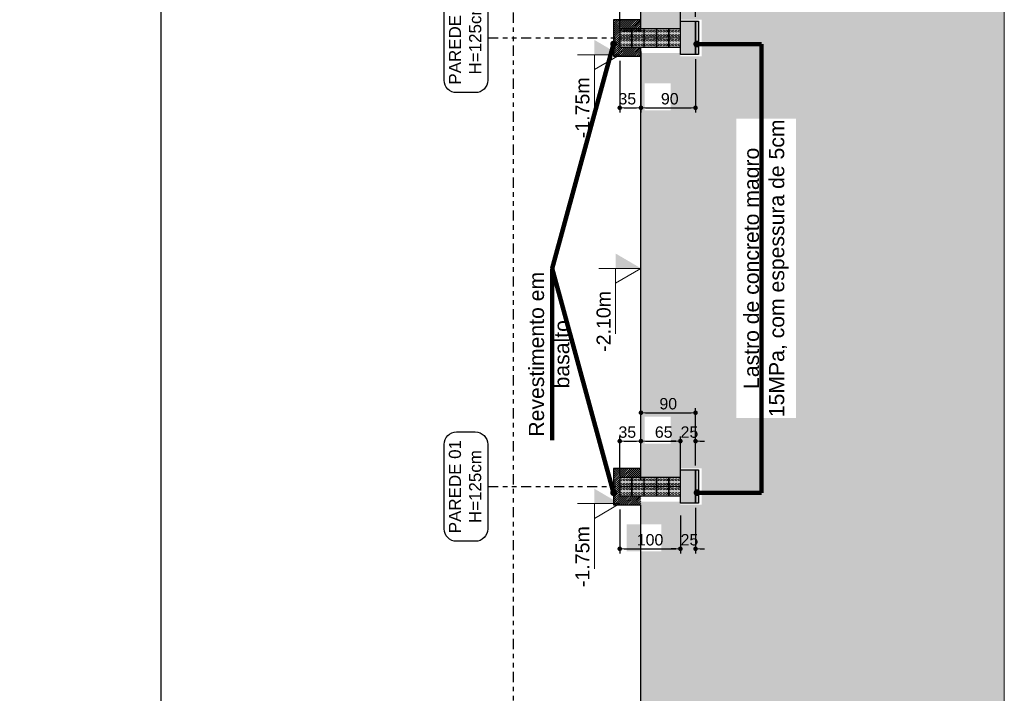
# Model space of a CAD drawing. Header units: millimetres. Extents: x 83 to 471, y -739 to 93.
# Tile 18 of 185: x 173 to 195, y -684 to -669. Entities that reach past the tile are written whole.
import ezdxf

# ---------------------------------------------------------------- set-up
doc = ezdxf.new("R2010")
doc.units = ezdxf.units.MM
doc.linetypes.add('CYPE_RAYAPUNTOPUNTO', pattern=[0.45, 0.225, -0.075, 0, -0.075, 0, -0.075])
for name, color, linetype, lineweight in [('.', 7, 'Continuous', 5), ('__MAGNUS.Cota', 30, 'Continuous', 9), ('CORTE - RAMPA', 7, 'Continuous', 0), ('CORTE_COTAS_DAS_PLANTAS', 7, 'Continuous', 9), ('COTAS', 250, 'Continuous', 5), ('FUN_COTAS', 7, 'Continuous', 0), ('PECA_COMPLETA', 7, 'Continuous', 0), ('VIG_HATCH', 7, 'Continuous', 0)]:
    doc.layers.add(name, color=color, linetype=linetype, lineweight=lineweight)
doc.styles.add('Arial', font='arial.ttf')
doc.dimstyles.new('Copy of UM_75.000000', dxfattribs={"dimtxt": 0.3, "dimasz": 0.15, "dimexe": 0.1, "dimexo": 0.3, "dimgap": 0.07, "dimtad": 1, "dimdec": 0, "dimlfac": 75, "dimzin": 0, "dimdsep": 46, "dimtxsty": 'Arial', "dimblk": 'DOT', "dimcen": 0.09, "dimdle": 0.1, "dimclrd": 30, "dimclre": 30, "dimclrt": 7, "dimadec": 1, "dimazin": 2, "dimtfac": 1, "dimtdec": 0, "dimtofl": 0, "dimtmove": 0, "dimatfit": 3, "dimldrblk": 'DOT', "dimfxl": 1, "dimtolj": 1, "dimarcsym": 0})

# ---------------------------------------------------------------- blocks, each defined once
blk = doc.blocks.new('_DOT')
at = {"layer": '__MAGNUS.Cota', "linetype": 'ByBlock'}
blk.add_line((-0.5, 0), (-1, 0), dxfattribs=at)
at = {"layer": '__MAGNUS.Cota', "linetype": 'ByBlock', "const_width": 0.5}
blk.add_lwpolyline([(-0.25, 0, 1), (0.25, 0, 1)], format="xyb", close=True, dxfattribs=at)
blk = doc.blocks.new('*D5159')
at = {"layer": 'COTAS', "color": 30, "lineweight": -2}
for p, q in [((10.542, 33.009), (10.542, 33.876)), ((10.642, 33.776), (11.308, 33.776)), ((11.408, 33.142), (11.408, 33.876))]:
    blk.add_line(p, q, dxfattribs=at)
at = {"layer": 'Defpoints', "color": 0}
for p in [(11.408, 33.776), (10.542, 32.909), (11.408, 33.042)]:
    blk.add_point(p, dxfattribs=at)
at = {"layer": 'COTAS', "color": 30, "linetype": 'ByBlock', "lineweight": -2, "xscale": 0.1, "yscale": 0.1, "zscale": 0.1, "rotation": 180}
blk.add_blockref('_DOT', (10.542, 33.776), dxfattribs=at)
at = {"layer": 'COTAS', "color": 30, "linetype": 'ByBlock', "lineweight": -2, "xscale": 0.1, "yscale": 0.1, "zscale": 0.1}
blk.add_blockref('_DOT', (11.408, 33.776), dxfattribs=at)
at = {"layer": 'COTAS', "color": 7, "insert": (11.042, 33.973), "char_height": 0.25, "attachment_point": 5, "style": 'Arial'}
blk.add_mtext('\\A1;65', dxfattribs=at)
blk = doc.blocks.new('*D5160')
at = {"layer": 'COTAS', "color": 30, "lineweight": -2}
for p, q in [((10.075, 32.275), (10.075, 31.308)), ((11.408, 32.141), (11.408, 31.308)), ((10.175, 31.408), (11.308, 31.408))]:
    blk.add_line(p, q, dxfattribs=at)
at = {"layer": 'Defpoints', "color": 0}
for p in [(10.075, 32.375), (11.408, 32.241), (11.408, 31.408)]:
    blk.add_point(p, dxfattribs=at)
at = {"layer": 'COTAS', "color": 30, "linetype": 'ByBlock', "lineweight": -2, "xscale": 0.1, "yscale": 0.1, "zscale": 0.1, "rotation": 180}
blk.add_blockref('_DOT', (10.075, 31.408), dxfattribs=at)
at = {"layer": 'COTAS', "color": 30, "linetype": 'ByBlock', "lineweight": -2, "xscale": 0.1, "yscale": 0.1, "zscale": 0.1}
blk.add_blockref('_DOT', (11.408, 31.408), dxfattribs=at)
at = {"layer": 'COTAS', "color": 7, "insert": (10.742, 31.605), "char_height": 0.25, "attachment_point": 5, "style": 'Arial'}
blk.add_mtext('\\A1;100', dxfattribs=at)
blk = doc.blocks.new('*D5161')
at = {"layer": 'COTAS', "color": 30, "lineweight": -2}
for p, q in [((10.542, 42.343), (10.542, 41.007)), ((11.742, 42.176), (11.742, 41.007)), ((10.642, 41.107), (11.642, 41.107))]:
    blk.add_line(p, q, dxfattribs=at)
at = {"layer": 'Defpoints', "color": 0}
for p in [(10.542, 42.443), (11.742, 42.276), (11.742, 41.107)]:
    blk.add_point(p, dxfattribs=at)
at = {"layer": 'COTAS', "color": 30, "linetype": 'ByBlock', "lineweight": -2, "xscale": 0.1, "yscale": 0.1, "zscale": 0.1, "rotation": 180}
blk.add_blockref('_DOT', (10.542, 41.107), dxfattribs=at)
at = {"layer": 'COTAS', "color": 30, "linetype": 'ByBlock', "lineweight": -2, "xscale": 0.1, "yscale": 0.1, "zscale": 0.1}
blk.add_blockref('_DOT', (11.742, 41.107), dxfattribs=at)
at = {"layer": 'COTAS', "color": 7, "insert": (11.175, 41.304), "char_height": 0.25, "attachment_point": 5, "style": 'Arial'}
blk.add_mtext('\\A1;90', dxfattribs=at)
blk = doc.blocks.new('*D5162')
at = {"layer": 'COTAS', "color": 30, "lineweight": -2}
for p, q in [((10.075, 42.875), (10.075, 43.739)), ((11.408, 43.009), (11.408, 43.739)), ((10.175, 43.639), (11.308, 43.639))]:
    blk.add_line(p, q, dxfattribs=at)
at = {"layer": 'Defpoints', "color": 0}
for p in [(11.408, 43.639), (11.408, 42.909), (10.075, 42.775)]:
    blk.add_point(p, dxfattribs=at)
at = {"layer": 'COTAS', "color": 30, "linetype": 'ByBlock', "lineweight": -2, "xscale": 0.1, "yscale": 0.1, "zscale": 0.1, "rotation": 180}
blk.add_blockref('_DOT', (10.075, 43.639), dxfattribs=at)
at = {"layer": 'COTAS', "color": 30, "linetype": 'ByBlock', "lineweight": -2, "xscale": 0.1, "yscale": 0.1, "zscale": 0.1}
blk.add_blockref('_DOT', (11.408, 43.639), dxfattribs=at)
at = {"layer": 'COTAS', "color": 7, "insert": (10.742, 43.837), "char_height": 0.25, "attachment_point": 5, "style": 'Arial'}
blk.add_mtext('\\A1;100', dxfattribs=at)
blk = doc.blocks.new('*D5163')
at = {"layer": 'COTAS', "color": 30, "lineweight": -2}
for p, q in [((10.075, 33.009), (10.075, 33.876)), ((10.175, 33.776), (10.442, 33.776)), ((10.542, 33.142), (10.542, 33.876))]:
    blk.add_line(p, q, dxfattribs=at)
at = {"layer": 'Defpoints', "color": 0}
for p in [(10.542, 33.776), (10.075, 32.909), (10.542, 33.042)]:
    blk.add_point(p, dxfattribs=at)
at = {"layer": 'COTAS', "color": 30, "linetype": 'ByBlock', "lineweight": -2, "xscale": 0.1, "yscale": 0.1, "zscale": 0.1, "rotation": 180}
blk.add_blockref('_DOT', (10.075, 33.776), dxfattribs=at)
at = {"layer": 'COTAS', "color": 30, "linetype": 'ByBlock', "lineweight": -2, "xscale": 0.1, "yscale": 0.1, "zscale": 0.1}
blk.add_blockref('_DOT', (10.542, 33.776), dxfattribs=at)
at = {"layer": 'COTAS', "color": 7, "insert": (10.242, 33.973), "char_height": 0.25, "attachment_point": 5, "style": 'Arial'}
blk.add_mtext('\\A1;35', dxfattribs=at)
blk = doc.blocks.new('*D5164')
at = {"layer": 'COTAS', "color": 30, "lineweight": -2}
for p, q in [((10.075, 42.142), (10.075, 41.007)), ((10.542, 42.009), (10.542, 41.007)), ((10.175, 41.107), (10.442, 41.107))]:
    blk.add_line(p, q, dxfattribs=at)
at = {"layer": 'Defpoints', "color": 0}
for p in [(10.075, 42.242), (10.542, 42.109), (10.542, 41.107)]:
    blk.add_point(p, dxfattribs=at)
at = {"layer": 'COTAS', "color": 30, "linetype": 'ByBlock', "lineweight": -2, "xscale": 0.1, "yscale": 0.1, "zscale": 0.1, "rotation": 180}
blk.add_blockref('_DOT', (10.075, 41.107), dxfattribs=at)
at = {"layer": 'COTAS', "color": 30, "linetype": 'ByBlock', "lineweight": -2, "xscale": 0.1, "yscale": 0.1, "zscale": 0.1}
blk.add_blockref('_DOT', (10.542, 41.107), dxfattribs=at)
at = {"layer": 'COTAS', "color": 7, "insert": (10.242, 41.304), "char_height": 0.25, "attachment_point": 5, "style": 'Arial'}
blk.add_mtext('\\A1;35', dxfattribs=at)
blk = doc.blocks.new('*D5183')
at = {"layer": 'COTAS', "color": 30, "lineweight": -2}
for p, q in [((11.742, 32.309), (11.742, 31.308)), ((11.408, 32.141), (11.408, 31.308)), ((11.308, 31.408), (11.208, 31.408)), ((11.842, 31.408), (11.942, 31.408))]:
    blk.add_line(p, q, dxfattribs=at)
at = {"layer": 'Defpoints', "color": 0}
for p in [(11.742, 32.409), (11.408, 32.241), (11.742, 31.408)]:
    blk.add_point(p, dxfattribs=at)
at = {"layer": 'COTAS', "color": 30, "linetype": 'ByBlock', "lineweight": -2, "xscale": 0.1, "yscale": 0.1, "zscale": 0.1}
blk.add_blockref('_DOT', (11.408, 31.408), dxfattribs=at)
at = {"layer": 'COTAS', "color": 30, "linetype": 'ByBlock', "lineweight": -2, "xscale": 0.1, "yscale": 0.1, "zscale": 0.1, "rotation": 180}
blk.add_blockref('_DOT', (11.742, 31.408), dxfattribs=at)
at = {"layer": 'COTAS', "color": 7, "insert": (11.608, 31.605), "char_height": 0.25, "attachment_point": 5, "style": 'Arial'}
blk.add_mtext('\\A1;25', dxfattribs=at)
blk = doc.blocks.new('*D5184')
at = {"layer": 'COTAS', "color": 30, "lineweight": -2}
for p, q in [((11.675, 43.972), (11.575, 43.639)), ((12.179, 43.972), (11.675, 43.972)), ((11.408, 43.009), (11.408, 43.739)), ((11.742, 43.109), (11.742, 43.739)), ((11.308, 43.639), (11.208, 43.639)), ((11.408, 43.639), (11.742, 43.639)), ((11.842, 43.639), (11.942, 43.639))]:
    blk.add_line(p, q, dxfattribs=at)
at = {"layer": 'Defpoints', "color": 0}
for p in [(11.742, 43.639), (11.408, 42.909), (11.742, 43.009)]:
    blk.add_point(p, dxfattribs=at)
at = {"layer": 'COTAS', "color": 30, "linetype": 'ByBlock', "lineweight": -2, "xscale": 0.1, "yscale": 0.1, "zscale": 0.1}
blk.add_blockref('_DOT', (11.408, 43.639), dxfattribs=at)
at = {"layer": 'COTAS', "color": 30, "linetype": 'ByBlock', "lineweight": -2, "xscale": 0.1, "yscale": 0.1, "zscale": 0.1, "rotation": 180}
blk.add_blockref('_DOT', (11.742, 43.639), dxfattribs=at)
at = {"layer": 'COTAS', "color": 7, "insert": (11.927, 44.169), "char_height": 0.25, "attachment_point": 5, "style": 'Arial'}
blk.add_mtext('\\A1;25', dxfattribs=at)
blk = doc.blocks.new('*D5185')
at = {"layer": 'COTAS', "color": 30, "lineweight": -2}
for p, q in [((11.308, 33.776), (11.208, 33.776)), ((11.408, 33.142), (11.408, 33.876)), ((11.742, 33.243), (11.742, 33.876)), ((11.842, 33.776), (11.942, 33.776))]:
    blk.add_line(p, q, dxfattribs=at)
at = {"layer": 'Defpoints', "color": 0}
for p in [(11.742, 33.776), (11.742, 33.143), (11.408, 33.042)]:
    blk.add_point(p, dxfattribs=at)
at = {"layer": 'COTAS', "color": 30, "linetype": 'ByBlock', "lineweight": -2, "xscale": 0.1, "yscale": 0.1, "zscale": 0.1}
blk.add_blockref('_DOT', (11.408, 33.776), dxfattribs=at)
at = {"layer": 'COTAS', "color": 30, "linetype": 'ByBlock', "lineweight": -2, "xscale": 0.1, "yscale": 0.1, "zscale": 0.1, "rotation": 180}
blk.add_blockref('_DOT', (11.742, 33.776), dxfattribs=at)
at = {"layer": 'COTAS', "color": 7, "insert": (11.608, 33.973), "char_height": 0.25, "attachment_point": 5, "style": 'Arial'}
blk.add_mtext('\\A1;25', dxfattribs=at)
blk = doc.blocks.new('*D5186')
at = {"layer": 'COTAS', "color": 30, "lineweight": -2}
for p, q in [((10.542, 33.009), (10.542, 34.5)), ((11.742, 33.243), (11.742, 34.5)), ((10.642, 34.4), (11.642, 34.4))]:
    blk.add_line(p, q, dxfattribs=at)
at = {"layer": 'Defpoints', "color": 0}
for p in [(11.742, 34.4), (11.742, 33.143), (10.542, 32.909)]:
    blk.add_point(p, dxfattribs=at)
at = {"layer": 'COTAS', "color": 30, "linetype": 'ByBlock', "lineweight": -2, "xscale": 0.1, "yscale": 0.1, "zscale": 0.1, "rotation": 180}
blk.add_blockref('_DOT', (10.542, 34.4), dxfattribs=at)
at = {"layer": 'COTAS', "color": 30, "linetype": 'ByBlock', "lineweight": -2, "xscale": 0.1, "yscale": 0.1, "zscale": 0.1}
blk.add_blockref('_DOT', (11.742, 34.4), dxfattribs=at)
at = {"layer": 'COTAS', "color": 7, "insert": (11.142, 34.597), "char_height": 0.25, "attachment_point": 5, "style": 'Arial'}
blk.add_mtext('\\A1;90', dxfattribs=at)
blk = doc.blocks.new('DOT')
at = {"color": 0, "linetype": 'ByBlock'}
blk.add_line((-0.5, 0), (-1, 0), dxfattribs=at)
at = {"color": 0, "linetype": 'ByBlock', "const_width": 0.5}
blk.add_lwpolyline([(-0.25, 0, 1), (0.25, 0, 1)], format="xyb", close=True, dxfattribs=at)
blk = doc.blocks.new('G$C27B5013C')
at = {"lineweight": 5}
for p, q in [((-0.805, 0), (-0.805, -0.15)), ((-0.8, 0), (-0.8, -0.15)), ((-0.795, 0), (-0.795, -0.15)), ((-0.605, 0), (-0.605, -0.15)), ((-0.6, 0), (-0.6, -0.15)), ((-0.595, 0), (-0.595, -0.15)), ((-0.4, 0), (-0.4, -0.15)), ((-0.4, 0), (-0.4, -0.15)), ((-0.4, 0), (-0.4, -0.15)), ((-0.395, 0), (-0.395, -0.15)), ((-0.39, 0), (-0.39, -0.15)), ((-0.195, 0), (-0.195, -0.15)), ((-0.195, 0), (-0.195, -0.15)), ((-0.195, 0), (-0.195, -0.15)), ((-0.19, 0), (-0.19, -0.15)), ((-0.185, 0), (-0.185, -0.15)), ((-0.805, -0.15), (-0.805, -0.3)), ((-0.8, -0.15), (-0.8, -0.3)), ((-0.795, -0.15), (-0.795, -0.3)), ((-0.605, -0.15), (-0.605, -0.3)), ((-0.6, -0.15), (-0.6, -0.3)), ((-0.595, -0.15), (-0.595, -0.3)), ((-0.4, -0.15), (-0.4, -0.3)), ((-0.4, -0.15), (-0.4, -0.3)), ((-0.4, -0.15), (-0.4, -0.3)), ((-0.395, -0.15), (-0.395, -0.3)), ((-0.39, -0.15), (-0.39, -0.3)), ((-0.195, -0.15), (-0.195, -0.3)), ((-0.195, -0.15), (-0.195, -0.3)), ((-0.195, -0.15), (-0.195, -0.3)), ((-0.19, -0.15), (-0.19, -0.3)), ((-0.185, -0.15), (-0.185, -0.3))]:
    blk.add_line(p, q, dxfattribs=at)
for points in [[(-1, 0), (0, 0), (0, -0.15), (-1, -0.15)], [(-1, -0.15), (0, -0.15), (0, -0.3), (-1, -0.3)]]:
    blk.add_lwpolyline(points, close=True, dxfattribs=at)
for centre in [(-0.974, -0.038), (-0.974, -0.112), (-0.927, -0.038), (-0.927, -0.112), (-0.879, -0.038), (-0.879, -0.112), (-0.831, -0.038), (-0.831, -0.112), (-0.774, -0.038), (-0.774, -0.112), (-0.727, -0.038), (-0.727, -0.112), (-0.679, -0.038), (-0.679, -0.112), (-0.631, -0.038), (-0.631, -0.112), (-0.574, -0.038), (-0.574, -0.112), (-0.527, -0.038), (-0.527, -0.112), (-0.479, -0.038), (-0.479, -0.112), (-0.431, -0.038), (-0.431, -0.112), (-0.369, -0.038), (-0.369, -0.112), (-0.322, -0.038), (-0.322, -0.112), (-0.274, -0.038), (-0.274, -0.112), (-0.226, -0.038), (-0.226, -0.112), (-0.164, -0.038), (-0.164, -0.112), (-0.117, -0.038), (-0.117, -0.112), (-0.069, -0.038), (-0.069, -0.112), (-0.021, -0.038), (-0.021, -0.112), (-0.974, -0.188), (-0.974, -0.262), (-0.927, -0.188), (-0.927, -0.262), (-0.879, -0.188), (-0.879, -0.262), (-0.831, -0.188), (-0.831, -0.262), (-0.774, -0.188), (-0.774, -0.262), (-0.727, -0.188), (-0.727, -0.262), (-0.679, -0.188), (-0.679, -0.262), (-0.631, -0.188), (-0.631, -0.262), (-0.574, -0.188), (-0.574, -0.262), (-0.527, -0.188), (-0.527, -0.262), (-0.479, -0.188), (-0.479, -0.262), (-0.431, -0.188), (-0.431, -0.262), (-0.369, -0.188), (-0.369, -0.262), (-0.322, -0.188), (-0.322, -0.262), (-0.274, -0.188), (-0.274, -0.262), (-0.226, -0.188), (-0.226, -0.262), (-0.164, -0.188), (-0.164, -0.262), (-0.117, -0.188), (-0.117, -0.262), (-0.069, -0.188), (-0.069, -0.262), (-0.021, -0.188), (-0.021, -0.262)]:
    blk.add_circle(centre, 0.0164, dxfattribs=at)
blk = doc.blocks.new('G$CD2CF6E9E')
for p, q in [((0.35, 0.2), (0.35, 0.05)), ((1, 0.05), (1, 0.3)), ((1, 0.3), (1.25, 0.3)), ((1.25, 0.3), (1.25, -0.5)), ((0, -0.4), (0, -0.25)), ((1, -0.5), (1, -0.25)), ((1.25, -0.5), (1, -0.5))]:
    blk.add_line(p, q)
for points in [[(0.35, 0.2), (-0.1, 0.2), (-0.1, -0.4), (0, -0.4)], [(1, 0.05), (0, 0.05), (0, -0.25), (1, -0.25)]]:
    blk.add_lwpolyline(points)
blk.add_lwpolyline([(1.25, -0.5), (1.25, 0.3), (1.3, 0.3), (1.3, -0.5)], close=True)
blk.add_blockref('G$C27B5013C', (1, 0.05))
blk = doc.blocks.new('G$C706CCFBA')
at = {"lineweight": 5}
for p, q in [((-1, 0), (-1, -0.15)), ((-0.805, 0), (-0.805, -0.15)), ((-0.8, 0), (-0.8, -0.15)), ((-0.795, 0), (-0.795, -0.15)), ((-0.605, 0), (-0.605, -0.15)), ((-0.6, 0), (-0.6, -0.15)), ((-0.595, 0), (-0.595, -0.15)), ((-0.4, 0), (-0.4, -0.15)), ((-0.4, 0), (-0.4, -0.15)), ((-0.395, 0), (-0.395, -0.15)), ((-0.39, 0), (-0.39, -0.15)), ((-0.195, 0), (-0.195, -0.15)), ((-0.195, 0), (-0.195, -0.15)), ((-0.19, 0), (-0.19, -0.15)), ((-0.185, 0), (-0.185, -0.15))]:
    blk.add_line(p, q, dxfattribs=at)
blk.add_lwpolyline([(-1, 0), (0, 0), (0, -0.15), (-1, -0.15)], close=True, dxfattribs=at)
for centre in [(-0.974, -0.038), (-0.974, -0.112), (-0.927, -0.038), (-0.927, -0.112), (-0.879, -0.038), (-0.879, -0.112), (-0.831, -0.038), (-0.831, -0.112), (-0.774, -0.038), (-0.774, -0.112), (-0.727, -0.038), (-0.727, -0.112), (-0.679, -0.038), (-0.679, -0.112), (-0.631, -0.038), (-0.631, -0.112), (-0.574, -0.038), (-0.574, -0.112), (-0.527, -0.038), (-0.527, -0.112), (-0.479, -0.038), (-0.479, -0.112), (-0.431, -0.038), (-0.431, -0.112), (-0.369, -0.038), (-0.369, -0.112), (-0.322, -0.038), (-0.322, -0.112), (-0.274, -0.038), (-0.274, -0.112), (-0.226, -0.038), (-0.226, -0.112), (-0.164, -0.038), (-0.164, -0.112), (-0.117, -0.038), (-0.117, -0.112), (-0.069, -0.038), (-0.069, -0.112), (-0.021, -0.038), (-0.021, -0.112)]:
    blk.add_circle(centre, 0.0164, dxfattribs=at)
blk = doc.blocks.new('G$C6823C163')
for p, q in [((1, 13.001), (1, 13.176)), ((1, 13.176), (1.25, 13.176)), ((1.25, 13.176), (1.25, 12.626)), ((1, 12.626), (1, 12.801)), ((1.25, 12.626), (1, 12.626)), ((1, 5.601), (1, 5.776)), ((1, 5.776), (1.25, 5.776)), ((1.25, 5.776), (1.25, 5.226)), ((1, 5.226), (1, 5.401)), ((1.25, 5.226), (1, 5.226))]:
    blk.add_line(p, q)
for points in [[(0.35, 13.201), (-0.1, 13.201), (-0.1, 12.601), (0.35, 12.601)], [(1, 13.051), (0, 13.051), (0, 12.751), (1, 12.751)], [(0.35, 5.801), (-0.1, 5.801), (-0.1, 5.201), (0.35, 5.201)], [(1, 5.651), (0, 5.651), (0, 5.351), (1, 5.351)]]:
    blk.add_lwpolyline(points)
for points in [[(1.25, 12.626), (1.25, 13.176), (1.3, 13.176), (1.3, 12.626)], [(1.25, 5.226), (1.25, 5.776), (1.3, 5.776), (1.3, 5.226)], [(1.85, -0.8), (1.55, -0.8), (1.55, -0.35), (0, -0.35), (0, 0), (1.55, 0), (1.55, 0.3), (1.85, 0.3), (1.85, 0.1), (1.85, -0.5)]]:
    blk.add_lwpolyline(points, close=True)
for name, p in [('G$C706CCFBA', (1, 13.051)), ('G$C706CCFBA', (1, 12.901)), ('G$C706CCFBA', (1, 5.651)), ('G$C706CCFBA', (1, 5.501)), ('G$CD2CF6E9E', (-0.45, -1.203)), ('G$CD2CF6E9E', (-0.9, -2.401)), ('G$CD2CF6E9E', (-1.35, -3.6)), ('G$CD2CF6E9E', (-1.8, -5.186))]:
    blk.add_blockref(name, p)
blk = doc.blocks.new('CORTEA-A')
at = {"layer": '.', "true_color": 0x939598}
h = blk.add_hatch(dxfattribs=at)
h.set_pattern_fill('EARTH', color=252, scale=0.1333)
h.paths.add_polyline_path([(18.528, 61.143), (18.528, 0), (7.542, 0), (7.542, 3.243), (8.208, 3.243), (7.742, 3.51), (7.742, 13.708), (8.208, 13.708), (8.208, 13.975), (9.408, 15.018), (9.408, 17.86), (9.408, 17.86), (9.408, 18.927), (9.408, 18.927), (12.542, 22.127), (12.542, 24.375), (12.608, 24.375), (12.608, 25.842), (12.542, 25.842), (10.542, 27.908), (10.542, 32.442), (11.408, 32.442), (11.408, 32.376), (11.875, 32.375), (11.875, 33.176), (11.408, 33.176), (11.408, 32.909), (10.542, 32.909), (10.542, 42.309), (11.408, 42.309), (11.408, 42.242), (11.875, 42.242), (11.875, 43.042), (11.408, 43.042), (11.408, 42.775), (10.542, 42.775), (10.542, 56.66), (11.008, 60.631), (11.008, 61.143), (18.528, 61.143)], is_closed=False)
h.paths.add_polyline_path([(10.225, 31.947), (10.991, 31.947), (10.991, 31.354), (10.225, 31.354)])
h.paths.add_polyline_path([(9.072, 17.183), (9.408, 17.183), (9.408, 16.59), (9.072, 16.59)])
h.paths.add_polyline_path([(10.857, 27.751), (11.626, 27.751), (11.626, 27.158), (10.857, 27.158)])
h.paths.add_polyline_path([(12.078, 26.965), (12.644, 26.965), (12.644, 26.371), (12.078, 26.371)], flags=16)
h.paths.add_polyline_path([(10.542, 44.179), (10.991, 44.179), (10.991, 43.586), (10.542, 43.586)], flags=16)
h.paths.add_polyline_path([(12.635, 34.284), (12.635, 40.867), (13.951, 40.867), (13.951, 34.284)], flags=16)
h.paths.add_polyline_path([(12.635, 18.33), (12.635, 24.912), (13.951, 24.912), (13.951, 18.33)], flags=16)
h.paths.add_polyline_path([(10.624, 34.314), (11.193, 34.314), (11.193, 33.722), (10.624, 33.722)], flags=16)
h.paths.add_polyline_path([(10.624, 41.645), (11.193, 41.645), (11.193, 41.053), (10.624, 41.053)], flags=16)
h.paths.add_polyline_path([(14.637, 18.288), (14.637, 24.954), (16.424, 24.954), (16.424, 18.288)], flags=16)
at = {"layer": '.'}
h = blk.add_hatch(dxfattribs=at)
h.set_pattern_fill('ANSI31', color=256, scale=0.01)
h.paths.add_polyline_path([(10.075, 25.175), (10.075, 25.442), (10.542, 25.442), (10.542, 25.575), (9.942, 25.575), (9.942, 25.175), (10.075, 25.175)], is_closed=False)
h.paths.add_polyline_path([(10.075, 24.775), (10.075, 25.175), (9.942, 25.175), (9.942, 24.775), (10.075, 24.775)], is_closed=False)
h.paths.add_polyline_path([(9.942, 32.642), (10.075, 32.642), (10.075, 32.976), (10.542, 32.976), (10.542, 33.176), (9.942, 33.176), (9.942, 32.642)], is_closed=False)
h.paths.add_polyline_path([(10.075, 32.642), (9.942, 32.642), (9.942, 32.376), (10.542, 32.376), (10.542, 32.576), (10.075, 32.576), (10.075, 32.642)], is_closed=False)
h.paths.add_polyline_path([(9.942, 43.043), (9.942, 42.509), (10.075, 42.509), (10.075, 42.775), (10.542, 42.775), (10.542, 43.043), (9.942, 43.043)], is_closed=False)
h.paths.add_polyline_path([(10.075, 42.509), (9.942, 42.509), (9.942, 42.243), (10.542, 42.243), (10.542, 42.443), (10.075, 42.443), (10.075, 42.509)], is_closed=False)
h.paths.add_polyline_path([(9.475, 23.905), (9.942, 23.905), (9.942, 24.105), (9.342, 24.105), (9.342, 23.305), (9.475, 23.305), (9.475, 23.905)], is_closed=False)
h.paths.add_polyline_path([(9.342, 22.307), (9.342, 22.507), (8.742, 22.507), (8.742, 21.974), (8.875, 21.974), (8.875, 22.307), (9.342, 22.307)], is_closed=False)
h.paths.add_polyline_path([(8.742, 21.974), (8.742, 21.707), (8.875, 21.707), (8.875, 21.974), (8.742, 21.974)], is_closed=False)
h.paths.add_polyline_path([(8.275, 20.708), (8.742, 20.708), (8.742, 20.908), (8.142, 20.908), (8.142, 20.375), (8.275, 20.375), (8.275, 20.708)], is_closed=False)
h.paths.add_polyline_path([(8.275, 20.375), (8.142, 20.375), (8.142, 20.108), (8.275, 20.108), (8.275, 20.375)], is_closed=False)
h.paths.add_polyline_path([(7.742, 18.793), (7.742, 18.593), (8.142, 18.593), (8.142, 18.793), (7.742, 18.793)], is_closed=False)
h.paths.add_polyline_path([(7.742, 18.593), (7.742, 18.793), (7.542, 18.793), (7.542, 18.26), (7.675, 18.26), (7.675, 18.593), (7.742, 18.593)], is_closed=False)
h.paths.add_polyline_path([(7.542, 18.26), (7.542, 17.993), (7.675, 17.993), (7.675, 18.26), (7.542, 18.26)], is_closed=False)
at = {"layer": '.', "true_color": 0x656565}
h = blk.add_hatch(color=251, dxfattribs=at)
h.dxf.hatch_style = 1
h.paths.add_polyline_path([(11.808, 43.009), (11.742, 43.009), (11.742, 42.276), (11.808, 42.276), (11.808, 43.009)], is_closed=False)
h.paths.add_polyline_path([(11.808, 33.143), (11.742, 33.143), (11.742, 32.409), (11.808, 32.409), (11.808, 33.143)], is_closed=False)
h.paths.add_polyline_path([(12.608, 25.842), (12.542, 25.842), (12.542, 24.375), (12.608, 24.375), (12.608, 25.842)], is_closed=False)
h.paths.add_polyline_path([(10.542, 21.574), (10.609, 21.574), (10.608, 22.64), (10.542, 22.64), (10.542, 21.574)], is_closed=False)
h.paths.add_polyline_path([(9.342, 17.86), (9.408, 17.86), (9.408, 18.927), (9.342, 18.927), (9.342, 17.86)], is_closed=False)
h.paths.add_polyline_path([(11.141, 24.238), (11.208, 24.238), (11.209, 23.172), (11.142, 23.172), (11.141, 24.238)], is_closed=False)
h.paths.add_polyline_path([(9.942, 19.975), (10.009, 19.975), (10.008, 21.042), (9.941, 21.042), (9.942, 19.975)], is_closed=False)
at = {"layer": 'COTAS'}
h = blk.add_hatch(color=256, dxfattribs=at)
h.dxf.hatch_style = 1
h.paths.add_polyline_path([(9.518, 42.6), (10.075, 42.273), (9.518, 42.273), (9.518, 42.6)])
h = blk.add_hatch(color=256, dxfattribs=at)
h.dxf.hatch_style = 1
h.paths.add_polyline_path([(9.985, 37.902), (10.542, 37.576), (9.985, 37.576), (9.985, 37.902)])
h = blk.add_hatch(color=256, dxfattribs=at)
h.dxf.hatch_style = 1
h.paths.add_polyline_path([(9.518, 32.729), (10.075, 32.402), (9.518, 32.402), (9.518, 32.729)])
at = {"layer": 'VIG_HATCH', "true_color": 0xffe0e0}
h = blk.add_hatch(color=254, dxfattribs=at)
h.dxf.hatch_style = 1
h.paths.add_polyline_path([(11.742, 43.009), (11.408, 43.009), (11.408, 42.843), (10.075, 42.843), (10.075, 42.443), (11.408, 42.443), (11.408, 42.276), (11.742, 42.276), (11.742, 43.009)], is_closed=False)
h.paths.add_polyline_path([(10.075, 42.443), (11.408, 42.443), (11.408, 42.443), (10.075, 42.443), (10.075, 42.443)], is_closed=False, flags=16)
h.paths.add_polyline_path([(11.742, 33.143), (11.408, 33.143), (11.408, 32.976), (10.075, 32.976), (10.075, 32.576), (11.408, 32.576), (11.408, 32.409), (11.742, 32.409), (11.742, 33.143)], is_closed=False)
h.paths.add_polyline_path([(10.075, 32.642), (11.408, 32.642), (11.408, 32.642), (10.075, 32.642), (10.075, 32.642)], is_closed=False)
h.paths.add_polyline_path([(12.542, 25.175), (12.542, 25.842), (12.142, 25.842), (12.142, 25.442), (10.075, 25.442), (10.075, 25.175), (12.542, 25.175)], is_closed=False)
h.paths.add_polyline_path([(12.542, 25.175), (10.075, 25.175), (10.075, 24.975), (12.142, 24.975), (12.142, 24.375), (12.542, 24.375), (12.542, 25.175)], is_closed=False)
for p, q in [((0, 0), (0, 61.143)), ((10.542, 42.775), (10.542, 56.66)), ((10.542, 32.909), (10.542, 42.443)), ((10.542, 25.442), (10.542, 32.375))]:
    blk.add_line(p, q)
at = {"linetype": 'CYPE_RAYAPUNTOPUNTO'}
for p, q in [((7.742, 13.975), (7.742, 49.6)), ((7.182, 42.642), (11.408, 42.642)), ((7.182, 32.775), (11.408, 32.775))]:
    blk.add_line(p, q, dxfattribs=at)
for points in [[(6.488, 43.844), (6.901, 43.844, -0.414214), (7.173, 43.572), (7.173, 41.712, -0.414214), (6.901, 41.44), (6.488, 41.44, -0.414214), (6.216, 41.712), (6.216, 43.572, -0.414214)], [(6.488, 33.977), (6.901, 33.977, -0.414214), (7.173, 33.705), (7.173, 31.845, -0.414214), (6.901, 31.573), (6.488, 31.573, -0.414214), (6.216, 31.845), (6.216, 33.705, -0.414214)]]:
    blk.add_lwpolyline(points, format="xyb", close=True)
at = {"layer": 'COTAS'}
for p, q in [((10.075, 42.273), (9.147, 42.273)), ((9.518, 42.273), (9.518, 40.836)), ((10.075, 42.273), (9.518, 41.946)), ((9.518, 41.946), (9.518, 42.273)), ((10.542, 37.576), (9.613, 37.576)), ((9.985, 37.576), (9.985, 36.139)), ((10.542, 37.576), (9.985, 37.249)), ((9.985, 37.249), (9.985, 37.576)), ((10.075, 32.402), (9.147, 32.402)), ((9.518, 32.402), (9.518, 30.965)), ((10.075, 32.402), (9.518, 32.075)), ((9.518, 32.075), (9.518, 32.402))]:
    blk.add_line(p, q, dxfattribs=at)
at = {"xscale": 1.333333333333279, "yscale": 1.333333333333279, "zscale": 1.333333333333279}
blk.add_blockref('G$C6823C163', (10.075, 25.441), dxfattribs=at)
at = {"layer": 'CORTE - RAMPA', "style": 'Arial'}
for s, p in [('-1.75m', (9.408, 40.437)), ('-2.10m', (9.874, 35.739)), ('-1.75m', (9.408, 30.566))]:
    blk.add_text(s, height=0.308, rotation=90, dxfattribs=at).set_placement(p)
at = {"layer": 'CORTE_COTAS_DAS_PLANTAS', "char_height": 0.33332, "attachment_point": 2, "rotation": 90, "style": 'Arial'}
for s, insert, width in [('Lastro de concreto magro 15MPa, com espessura de 5cm', (12.802, 37.576), 6.63782), ('Revestimento em basalto', (8.078, 35.686), 4.39585)]:
    blk.add_mtext(s, dxfattribs=dict(at, insert=insert, width=width))
at = {"layer": 'FUN_COTAS', "char_height": 0.2667, "width": 2.33372, "attachment_point": 2, "rotation": 90, "style": 'Arial'}
for insert in [(6.32, 42.642), (6.32, 32.775)]:
    blk.add_mtext('PAREDE 01\\PH=125cm', dxfattribs=dict(at, insert=insert))
at = {"layer": 'COTAS'}
for base, p1, p2, override, picture, middle in [((11.742, 43.639), (11.408, 42.909), (11.742, 43.009), {"dimtxt": 0.25, "dimasz": 0.1, "dimexo": 0.1, "dimtmove": 1}, '*D5184', (11.745, 44.169)), ((11.408, 43.639), (10.075, 42.775), (11.408, 42.909), {"dimtxt": 0.25, "dimasz": 0.1, "dimexo": 0.1}, '*D5162', (10.742, 43.837)), ((11.742, 34.4), (10.542, 32.909), (11.742, 33.143), {"dimtxt": 0.25, "dimasz": 0.1, "dimexo": 0.1, "dimtxsty": 'Arial', "dimtmove": 1, "dimldrblk": 'DOT'}, '*D5186', (11.142, 34.597)), ((11.408, 31.408), (10.075, 32.375), (11.408, 32.241), {"dimtxt": 0.25, "dimasz": 0.1, "dimexo": 0.1}, '*D5160', (10.742, 31.605))]:
    dim = blk.add_linear_dim(base=base, p1=p1, p2=p2, dimstyle='Copy of UM_75.000000', override=override, dxfattribs=at)
    dim.commit()
    dim.dimension.update_dxf_attribs({"geometry": picture, "text_midpoint": middle})
for base, p1, p2, override, picture, middle in [((11.742, 41.107), (10.542, 42.443), (11.742, 42.276), {"dimtxt": 0.25, "dimasz": 0.1, "dimexo": 0.1}, '*D5161', (11.175, 41.107)), ((10.542, 41.107), (10.075, 42.242), (10.542, 42.109), {"dimtxt": 0.25, "dimasz": 0.1, "dimexo": 0.1}, '*D5164', (10.242, 41.107)), ((10.542, 33.776), (10.075, 32.909), (10.542, 33.042), {"dimtxt": 0.25, "dimasz": 0.1, "dimexo": 0.1}, '*D5163', (10.242, 33.776)), ((11.408, 33.776), (10.542, 32.909), (11.408, 33.042), {"dimtxt": 0.25, "dimasz": 0.1, "dimexo": 0.1}, '*D5159', (11.042, 33.776)), ((11.742, 33.776), (11.408, 33.042), (11.742, 33.143), {"dimtxt": 0.25, "dimasz": 0.1, "dimexo": 0.1, "dimtmove": 1}, '*D5185', (11.608, 33.776)), ((11.742, 31.408), (11.408, 32.241), (11.742, 32.409), {"dimtxt": 0.25, "dimasz": 0.1, "dimexo": 0.1, "dimtmove": 1}, '*D5183', (11.608, 31.408))]:
    dim = blk.add_linear_dim(base=base, p1=p1, p2=p2, dimstyle='Copy of UM_75.000000', override=override, dxfattribs=at)
    dim.commit()
    dim.dimension.update_dxf_attribs({"geometry": picture, "text_midpoint": middle, "dimtype": 160})
for points in [[(9.942, 42.509), (8.592, 37.576)], [(11.769, 42.509), (13.19, 42.509), (13.19, 35.968)], [(11.776, 32.642), (13.19, 32.642), (13.19, 39.183)], [(9.942, 32.642), (8.592, 37.576), (8.592, 33.797)]]:
    blk.add_leader(points, dimstyle='Copy of UM_75.000000', override={"dimscale": 1, "dimtxt": 0.3, "dimasz": 0.15, "dimgap": 0.07, "dimtad": 0, "dimtxsty": 'Arial', "dimclrd": 30, "dimlwd": 65534}, dxfattribs=at)

msp = doc.modelspace()

# ---------------------------------------------------------------- linework, layer by layer
msp.add_line((175.98995, -711.85497), (175.98995, -650.71154))
at = {"layer": 'PECA_COMPLETA'}
msp.add_lwpolyline([(194.51797, -732.05172), (96.62457, -732.05172), (96.62457, -650.71154), (194.51797, -650.71154)], close=True, dxfattribs=at)

# ---------------------------------------------------------------- block references
msp.add_blockref('CORTEA-A', (175.98995, -711.85497))

doc.saveas('drawing.dxf')
